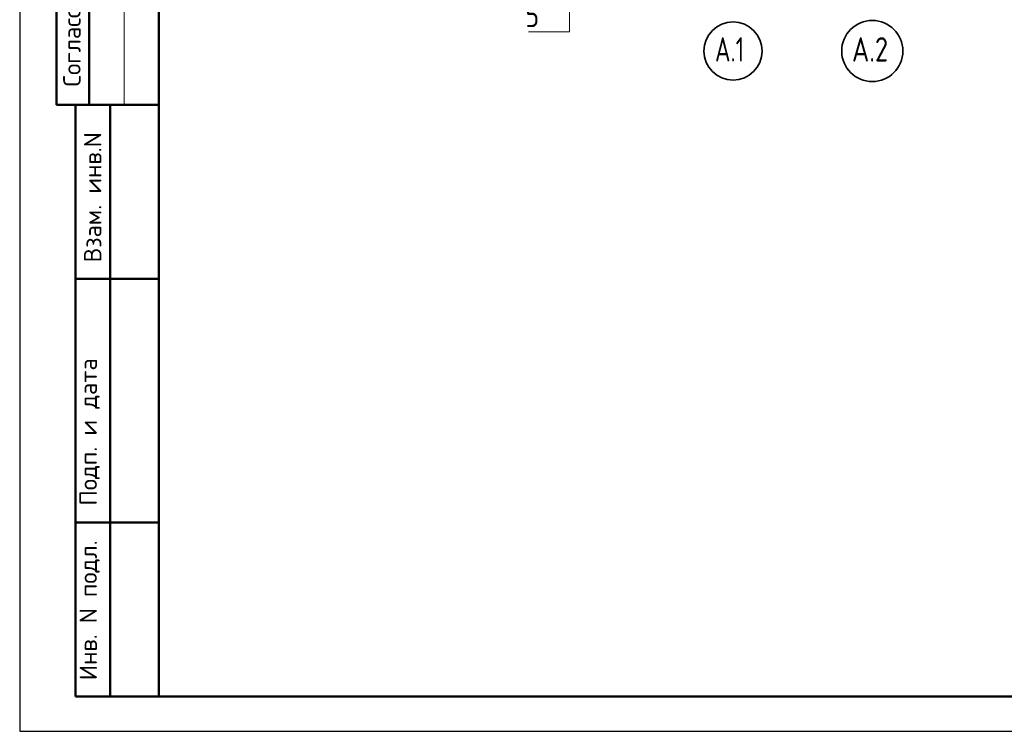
# Model space of a CAD drawing. Header units: millimetres. Extents: x 0 to 50400, y 0 to 35640.
# Tile 1 of 22: x 0 to 16968, y 0 to 12266. Entities that reach past the tile are written whole.
import ezdxf

# ---------------------------------------------------------------- set-up
doc = ezdxf.new("R2010")
doc.units = ezdxf.units.MM
doc.linetypes.add('______5', pattern=[1320, 960, -120, 120, -120])
doc.layers.add('Standard', color=7, linetype='Continuous', lineweight=25)
doc.layers.add('Сечения символ', color=7, linetype='Continuous', lineweight=25)
doc.layers.add('Оси', color=7, linetype='______5', true_color=0x656565)
doc.styles.add('ISOCPEUR', font='txt')

msp = doc.modelspace()

# ---------------------------------------------------------------- linework, layer by layer
at = {"layer": 'Standard', "color": 7, "linetype": 'Continuous', "lineweight": 25, "transparency": 33554687}
msp.add_line((2400, 35040), (2400, 1270), dxfattribs=at)
at = {"layer": 'Standard', "color": 7, "linetype": 'Continuous', "lineweight": 50, "transparency": 33554687}
for p, q in [((632, 18600), (632, 10800)), ((632, 18600), (632, 10800)), ((1200, 18600), (1200, 10800)), ((0, 10800), (7, 10800)), ((632, 10800), (2400, 10800)), ((960, 600), (960, 10800)), ((960, 600), (960, 10800)), ((1560, 600), (1560, 10800)), ((960, 7800), (2400, 7800)), ((960, 3600), (2400, 3600)), ((2400, 600), (960, 600))]:
    msp.add_line(p, q, dxfattribs=at)
at = {"layer": 'Standard', "color": 7, "linetype": 'Continuous', "lineweight": 13, "transparency": 33554687}
msp.add_line((1800, 18600), (1800, 10800), dxfattribs=at)
at = {"layer": 'Standard', "color": 7, "linetype": 'Continuous', "lineweight": 25, "transparency": 33554687}
msp.add_lwpolyline([(0, 0), (50400, 0), (50400, 35640), (0, 35640), (0, 0)], close=True, dxfattribs=at)
at = {"layer": 'Standard', "color": 7, "linetype": 'Continuous', "lineweight": 13, "transparency": 33554687}
msp.add_lwpolyline([(50400, 35640), (0, 35640), (0, 0), (50400, 0), (50400, 35640)], dxfattribs=at)
at = {"layer": 'Standard', "color": 7, "linetype": 'Continuous', "lineweight": 50, "transparency": 33554687}
msp.add_lwpolyline([(2400, 35040), (49800, 35040), (49800, 600), (2400, 600), (2400, 35040)], close=True, dxfattribs=at)
at = {"layer": 'Оси', "color": 7, "linetype": 'Continuous', "lineweight": 35, "transparency": 33554687}
for centre, radius in [((12294, 11726), 501), ((14693, 11726), 527)]:
    msp.add_circle(centre, radius, dxfattribs=at)
at = {"layer": 'Сечения символ', "color": 7, "linetype": 'Continuous', "lineweight": 13, "transparency": 33554687}
msp.add_lwpolyline([(9476, 14296), (9476, 12056), (8768, 12056)], dxfattribs=at)

# ---------------------------------------------------------------- texts
at = {"layer": 'Standard', "color": 7, "linetype": 'Continuous', "lineweight": 50, "transparency": 33554687, "char_height": 300, "attachment_point": 7, "rotation": 90, "style": 'ISOCPEUR'}
for s, insert, width in [('\\A1;{\\fISOCPEUR|i0|b0;\\H300.000000;\\W1.000000;\\C7;Согласовано}\\P', (1050, 11114), 2486.25), ('\\A1;{\\fISOCPEUR|i0|b0;\\H300.000000;\\W1.000000;\\C7;Взам. инв.N}\\P', (1408, 8083), 2290.92), ('\\A1;{\\fISOCPEUR|i0|b0;\\H300.000000;\\W1.000000;\\C7;Подп. и дата}\\P', (1379, 3891), 2636.47), ('\\A1;{\\fISOCPEUR|i0|b0;\\H300.000000;\\W1.000000;\\C7;Инв. N подл.}\\P', (1379, 881), 2426.15)]:
    msp.add_mtext(s, dxfattribs=dict(at, insert=insert, width=width))
at = {"layer": 'Оси', "color": 7, "linetype": 'Continuous', "lineweight": 35, "transparency": 33554687, "char_height": 420, "attachment_point": 7, "style": 'ISOCPEUR'}
for s, insert, width in [('\\W0.71;А.1', (11982, 11544), 773.24), ('\\W0.79;А.2', (14343, 11544), 863.99)]:
    msp.add_mtext(s, dxfattribs=dict(at, insert=insert, width=width))
at = {"layer": 'Сечения символ', "color": 7, "linetype": 'Continuous', "lineweight": 35, "transparency": 33554687, "insert": (8714, 12138), "char_height": 420, "width": 456.98, "attachment_point": 7, "style": 'ISOCPEUR'}
msp.add_mtext('\\W0.78;5', dxfattribs=at)

doc.saveas('drawing.dxf')
